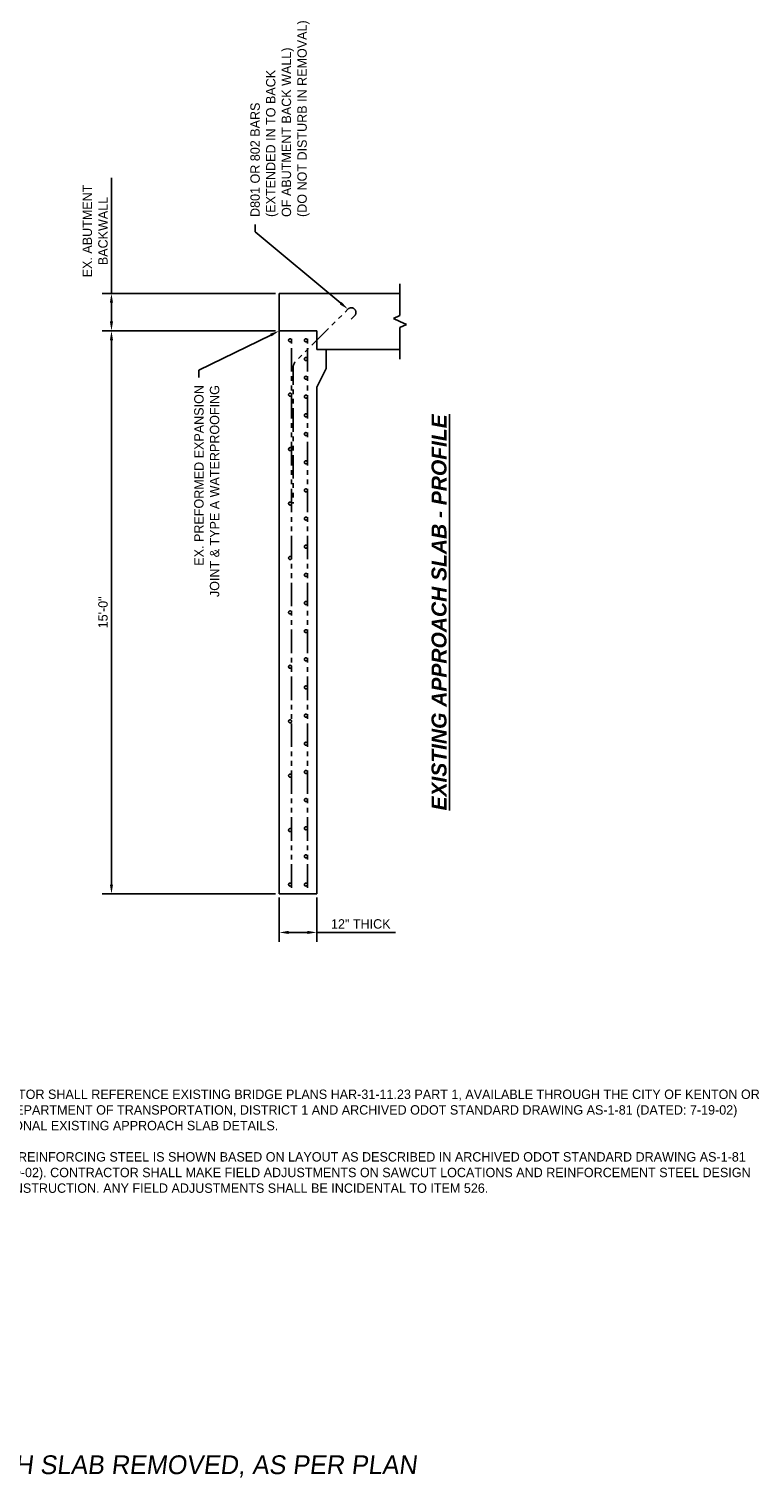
# Model space of a CAD drawing. Header units: feet. Extents: x -744 to -375, y 205 to 389.
# Tile 3 of 40: x -706 to -687, y 205 to 244. Entities that reach past the tile are written whole.
import ezdxf
from ezdxf import colors
from ezdxf.entities.mleader import LeaderData, LeaderLine
from ezdxf.enums import TextEntityAlignment as Align
from ezdxf.math import Vec2, Vec3

# ---------------------------------------------------------------- set-up
doc = ezdxf.new("R2010")
doc.units = ezdxf.units.FT
doc.header["$MEASUREMENT"] = 0
doc.linetypes.add('PHANTOM2', pattern=[1.25, 0.625, -0.125, 0.125, -0.125, 0.125, -0.125])
for name, color, linetype in [('Existing Approach Slab', 6, 'Continuous'), ('Existing Re-Bar', 40, 'PHANTOM2'), ('RD_P_Text', 1, 'Continuous'), ('SHEET_TXT', 9, 'Continuous')]:
    doc.layers.add(name, color=color, linetype=linetype)
doc.styles.add('Slanted', font='font31.shx', dxfattribs={"height": 0.1})
doc.styles.add('Slanted-Normal', font='font31.shx', dxfattribs={"height": 0.1})
doc.styles.get("Standard").update_dxf_attribs({"font": 'font31.shx'})
doc.dimstyles.new('COEC', dxfattribs={"dimscale": 13.9, "dimtxt": 0.18, "dimasz": 0.18, "dimexe": 0.18, "dimexo": 0.0625, "dimgap": 0.09, "dimtad": 1, "dimzin": 0, "dimdsep": 46, "dimtxsty": 'Standard', "dimcen": 0.09, "dimclrd": 256, "dimclre": 256, "dimclrt": 256, "dimaunit": 1, "dimadec": 4, "dimazin": 0, "dimtfac": 1, "dimtofl": 0, "dimtmove": 0, "dimatfit": 3, "dimfxl": 1, "dimtolj": 1, "dimtzin": 0, "dimlwd": -1, "dimlwe": -1, "dimarcsym": 0})

# ---------------------------------------------------------------- blocks, each defined once
blk = doc.blocks.new('*D1107')
at = {"layer": 'Defpoints', "color": 0, "transparency": 16777216}
for p in [(-703.866, 235.677), (-699.4, 235.677), (-699.4, 220.677)]:
    blk.add_point(p, dxfattribs=at)
at = {"layer": 'RD_P_Text', "transparency": 16777216}
for p, q in [((-699.5, 235.677), (-704.116, 235.677)), ((-703.866, 220.927), (-703.866, 235.427)), ((-699.5, 220.677), (-704.116, 220.677))]:
    blk.add_line(p, q, dxfattribs=at)
for points in [[(-703.908, 235.427), (-703.825, 235.427), (-703.866, 235.677)], [(-703.908, 220.927), (-703.825, 220.927), (-703.866, 220.677)]]:
    blk.add_solid(points, dxfattribs=at)
at = {"layer": 'RD_P_Text', "transparency": 16777216, "insert": (-704.091, 228.177), "char_height": 0.25, "attachment_point": 5, "rotation": 90}
blk.add_mtext('\\A1;15\'-0"', dxfattribs=at)
blk = doc.blocks.new('*D1108')
at = {"layer": 'Defpoints', "color": 0, "transparency": 16777216}
for p in [(-699.4, 220.677), (-698.4, 220.677), (-698.4, 219.65)]:
    blk.add_point(p, dxfattribs=at)
at = {"layer": 'RD_P_Text', "transparency": 16777216}
for p, q in [((-699.4, 220.577), (-699.4, 219.4)), ((-698.4, 220.577), (-698.4, 219.4)), ((-699.15, 219.65), (-698.65, 219.65)), ((-698.4, 219.65), (-696.309, 219.65))]:
    blk.add_line(p, q, dxfattribs=at)
for points in [[(-699.15, 219.692), (-699.15, 219.609), (-699.4, 219.65)], [(-698.65, 219.692), (-698.65, 219.609), (-698.4, 219.65)]]:
    blk.add_solid(points, dxfattribs=at)
at = {"layer": 'RD_P_Text', "transparency": 16777216, "insert": (-697.229, 219.875), "char_height": 0.25, "attachment_point": 5}
blk.add_mtext('\\A1;12" THICK', dxfattribs=at)
blk = doc.blocks.new('*D1109')
at = {"layer": 'Defpoints', "color": 0, "transparency": 16777216}
for p in [(-703.866, 236.677), (-699.4, 236.677), (-699.4, 235.677)]:
    blk.add_point(p, dxfattribs=at)
at = {"layer": 'RD_P_Text', "transparency": 16777216}
for p, q in [((-703.866, 236.677), (-703.866, 239.75)), ((-699.5, 236.677), (-704.116, 236.677)), ((-703.866, 235.927), (-703.866, 236.427)), ((-699.5, 235.677), (-704.116, 235.677))]:
    blk.add_line(p, q, dxfattribs=at)
for points in [[(-703.908, 236.427), (-703.825, 236.427), (-703.866, 236.677)], [(-703.908, 235.927), (-703.825, 235.927), (-703.866, 235.677)]]:
    blk.add_solid(points, dxfattribs=at)
at = {"layer": 'RD_P_Text', "transparency": 16777216, "insert": (-704.3, 238.338), "char_height": 0.25, "attachment_point": 5, "rotation": 90}
blk.add_mtext('\\A1;EX. ABUTMENT\\PBACKWALL', dxfattribs=at)

msp = doc.modelspace()

# ---------------------------------------------------------------- linework, layer by layer
at = {"layer": 'Existing Approach Slab', "flags": 128}
for points in [[(-696.18682, 236.92667), (-696.18682, 236.08667)], [(-699.3998, 236.67667), (-696.18682, 236.67667)], [(-699.3998, 236.67667), (-699.3998, 235.67667)], [(-696.18682, 236.08667), (-696.35878, 236.00667)], [(-699.3998, 235.67667), (-698.3998, 235.67667)], [(-699.3998, 220.67667), (-699.3998, 235.67667)], [(-698.3998, 235.17667), (-698.3998, 235.67667)], [(-696.18682, 235.92667), (-696.35878, 236.00667)], [(-696.18682, 235.92667), (-696.01485, 235.84666)], [(-696.18682, 235.76666), (-696.01485, 235.84666)], [(-696.18682, 235.76666), (-696.18682, 234.92667)], [(-698.3998, 235.17667), (-698.1498, 235.17667)], [(-698.1498, 234.67667), (-698.1498, 235.17667)], [(-698.1498, 235.17667), (-696.18682, 235.17667)], [(-698.3998, 234.17667), (-698.1498, 234.67667)], [(-698.3998, 220.67667), (-698.3998, 234.17667)], [(-699.3998, 220.67667), (-698.3998, 220.67667)]]:
    msp.add_lwpolyline(points, dxfattribs=at)
at = {"layer": 'Existing Re-Bar', "flags": 128}
msp.add_lwpolyline([(-697.4828, 235.99011), (-697.39441, 236.0785, 0.41421356), (-697.39441, 236.25528, 0.41421356), (-697.57119, 236.25528), (-698.95657, 234.86989, 0.19891237), (-699.0298, 234.69311), (-699.0298, 231.07667)], format="xyb", dxfattribs=at)
for points in [[(-699.0698, 220.84267), (-699.0698, 235.51067)], [(-698.6498, 220.84267), (-698.6498, 235.51067)]]:
    msp.add_lwpolyline(points, dxfattribs=at)
at = {"layer": 'Existing Re-Bar'}
for centre in [(-699.1098, 235.42667), (-698.6898, 235.42667), (-698.6898, 234.92667), (-698.6898, 234.42667), (-699.1098, 233.97667), (-698.6898, 233.92667), (-698.6898, 233.42667), (-698.6898, 232.92667), (-699.1098, 232.52667), (-698.6898, 232.17667), (-698.6898, 231.42667), (-699.1098, 231.07667), (-698.6898, 230.67667), (-698.6898, 229.92667), (-699.1098, 229.62667), (-698.6898, 229.17667), (-698.6898, 228.42667), (-699.1098, 228.17667), (-698.6898, 227.67667), (-699.1098, 226.72667), (-698.6898, 226.92667), (-698.6898, 226.17667), (-699.1098, 225.27667), (-698.6898, 225.42667), (-698.6898, 224.67667), (-699.1098, 223.82667), (-698.6898, 223.92667), (-698.6898, 223.17667), (-699.1098, 222.37667), (-698.6898, 222.42667), (-698.6898, 221.67667), (-699.1098, 220.92667), (-698.6898, 220.92667)]:
    msp.add_circle(centre, 0.04, dxfattribs=at)

# ---------------------------------------------------------------- texts
at = {"layer": 'RD_P_Text', "insert": (-695.14339, 228.17667), "char_height": 0.4, "attachment_point": 5, "rotation": 90}
msp.add_mtext_dynamic_manual_height_columns('{\\fArial|b1|i1|c0|p34;\\LEXISTING APPROACH SLAB - PROFILE}', width=34.8348461, gutter_width=10, heights=[0], dxfattribs=at)
at = {"layer": 'RD_P_Text', "insert": (-708.37852, 216.29702), "char_height": 0.25, "attachment_point": 1}
msp.add_mtext_dynamic_manual_height_columns('NOTE: \\P\\P1. CONTRACTOR SHALL REFERENCE EXISTING BRIDGE PLANS HAR-31-11.23 PART 1, AVAILABLE THROUGH THE CITY OF KENTON OR THE OHIO DEPARTMENT OF TRANSPORTATION, DISTRICT 1 AND ARCHIVED ODOT STANDARD DRAWING AS-1-81 (DATED: 7-19-02) FOR ADDITIONAL EXISTING APPROACH SLAB DETAILS.\\P\\P2. EXISTING REINFORCING STEEL IS SHOWN BASED ON LAYOUT AS DESCRIBED IN ARCHIVED ODOT STANDARD DRAWING AS-1-81 (DATED: 7-19-02). CONTRACTOR SHALL MAKE FIELD ADJUSTMENTS ON SAWCUT LOCATIONS AND REINFORCEMENT STEEL DESIGN DURING CONSTRUCTION. ANY FIELD ADJUSTMENTS SHALL BE INCIDENTAL TO ITEM 526.', width=21.8981798, gutter_width=10, heights=[11.44546], dxfattribs=at)
at = {"layer": 'SHEET_TXT', "color": 3, "style": 'Slanted', "oblique": 7}
msp.add_text('ITEM 202 - APPROACH SLAB REMOVED, AS PER PLAN', height=0.5, dxfattribs=at).set_placement((-713.20371, 205.71809), align=Align.TOP_LEFT)

# ---------------------------------------------------------------- dimensions: what is measured, and where the dimension line sits
at = {"layer": 'RD_P_Text'}
for base, p1, p2, text, picture, middle in [((-703.86636, 236.67667), (-699.3998, 235.67667), (-699.3998, 236.67667), 'EX. ABUTMENT\\PBACKWALL', '*D1109', (-704.2997, 238.33817)), ((-703.86636, 235.67667), (-699.3998, 220.67667), (-699.3998, 235.67667), '15\'-0"', '*D1107', (-704.09136, 228.17667))]:
    dim = msp.add_linear_dim(base=base, p1=p1, p2=p2, angle=90, text=text, dimstyle='COEC', override={"dimscale": 2, "dimtxt": 0.125, "dimasz": 0.125, "dimexe": 0.125, "dimexo": 0.05, "dimgap": 0.05}, dxfattribs=at)
    dim.commit()
    dim.dimension.update_dxf_attribs({"geometry": picture, "text_midpoint": middle})
dim = msp.add_linear_dim(base=(-698.3998, 219.65047), p1=(-699.3998, 220.67667), p2=(-698.3998, 220.67667), text='12" THICK', dimstyle='COEC', override={"dimscale": 2, "dimtxt": 0.125, "dimasz": 0.125, "dimexe": 0.125, "dimexo": 0.05, "dimgap": 0.05}, dxfattribs=at)
dim.commit()
dim.dimension.update_dxf_attribs({"geometry": '*D1108', "text_midpoint": (-697.22936, 219.87547)})

# ---------------------------------------------------------------- leaders
ml = msp.add_multileader_mtext('Standard', dxfattribs=at)
ml.set_content('D801 OR 802 BARS\\P(EXTENDED IN TO BACK\\POF ABUTMENT BACK WALL)\\P(DO NOT DISTURB IN REMOVAL)', color=256, style='Slanted-Normal')
ml.set_leader_properties()
ml.build(insert=Vec2(0, 0))
ml.multileader.update_dxf_attribs({"dogleg_length": 0.1, "arrow_head_size": 0.25, "scale": 2})
ctx = ml.context
ctx.base_point, ctx.scale, ctx.char_height, ctx.arrow_head_size, ctx.landing_gap_size, ctx.plane_origin, ctx.plane_x_axis, ctx.plane_y_axis = Vec3(-700.04259, 238.51182), 2, 0.25, 0.25, 0.2, Vec3(-696.25137, 242.7556), Vec3(0, 1), Vec3(-1, 0)
notes = []
notes.append((ctx, [(1, (1, 1, 0), (-700.04259, 238.31182), (0, 1), 0.2, [(2, [(-697.57119, 236.25528)], 0, [])])]))
ctx.mtext.insert, ctx.mtext.text_direction, ctx.mtext.rotation, ctx.mtext.flow_direction = Vec3(-700.16759, 238.71182), Vec3(0, 1), 1.57079633, 5
ml = msp.add_multileader_mtext('Standard', dxfattribs=at)
ml.set_content('EX. PREFORMED EXPANSION\\PJOINT & TYPE A WATERPROOFING', color=256, style='Slanted-Normal')
ml.set_leader_properties()
ml.build(insert=Vec2(0, 0))
ml.multileader.update_dxf_attribs({"dogleg_length": 0.1, "arrow_head_size": 0.25, "scale": 2})
ctx = ml.context
ctx.base_point, ctx.scale, ctx.char_height, ctx.arrow_head_size, ctx.landing_gap_size, ctx.plane_origin, ctx.plane_x_axis, ctx.plane_y_axis = Vec3(-701.53838, 227.89468), 2, 0.25, 0.25, 0.2, Vec3(-698.15887, 233.08638), Vec3(0, 1), Vec3(-1, 0)
ctx.text_align_type = 2
notes.append((ctx, [(0, (1, 1, 0), (-701.53838, 234.63159), (0, -1), 0.2, [(2, [(-699.3998, 235.67667)], 0, [])])]))
ctx.mtext.insert, ctx.mtext.text_direction, ctx.mtext.rotation, ctx.mtext.alignment, ctx.mtext.flow_direction = Vec3(-701.66338, 234.23159), Vec3(0, 1), 1.57079633, 3, 5
for ctx, leaders in notes:
    for number, flags, end, landing, length, lines in leaders:
        leader = LeaderData()
        leader.index, (leader.has_last_leader_line, leader.has_dogleg_vector, leader.attachment_direction) = number, flags
        leader.last_leader_point, leader.dogleg_vector, leader.dogleg_length = Vec3(end), Vec3(landing), length
        for number, points, colour, breaks in lines:
            line = LeaderLine()
            line.index, line.vertices, line.color, line.breaks = number, Vec3.list(points), colors.encode_raw_color(colour), breaks
            leader.lines.append(line)
        ctx.leaders.append(leader)

doc.saveas('drawing.dxf')
